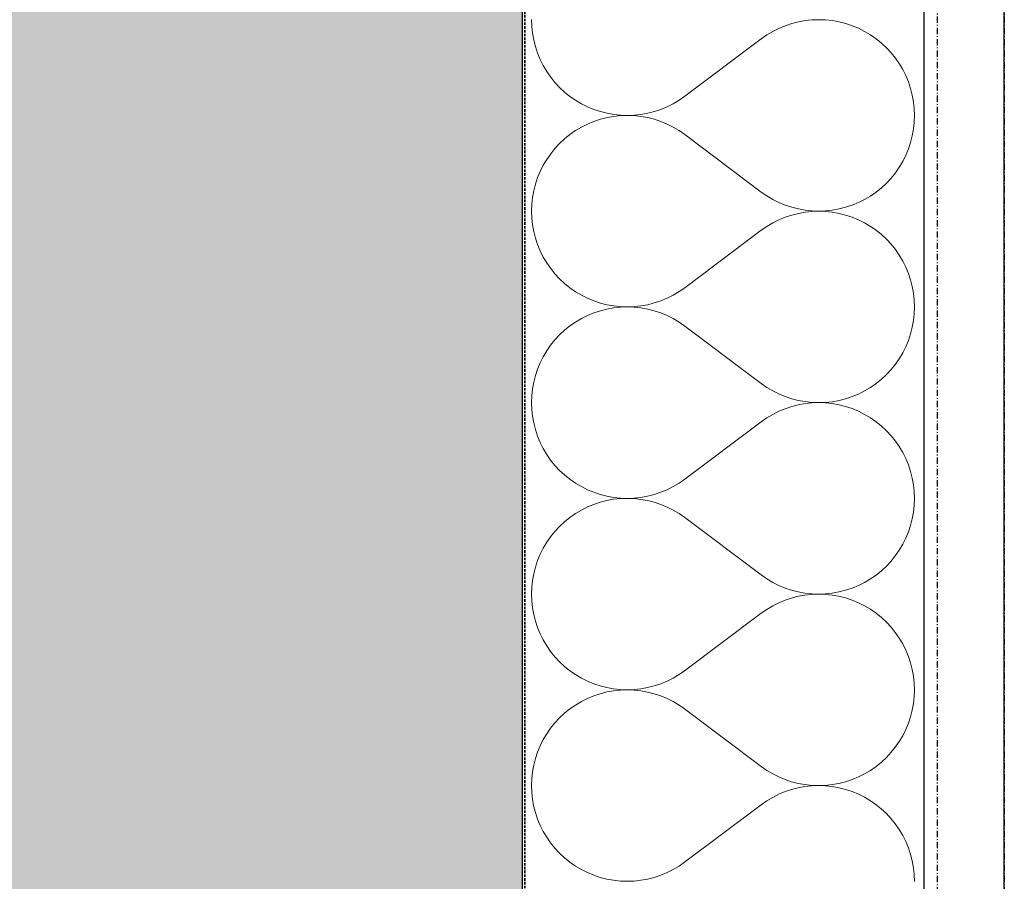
# Model space of a CAD drawing. Header units: millimetres. Extents: x -28017 to 3863, y -4271 to 20239.
# Tile 98 of 105: x -522 to -131, y 876 to 1219. Entities that reach past the tile are written whole.
import ezdxf

# ---------------------------------------------------------------- set-up
doc = ezdxf.new("R2010")
doc.units = ezdxf.units.MM
doc.header["$MEASUREMENT"] = 0
for name, pattern in [('Wipeout_Contour', [1000, 0, -1000]), ('Čerchovaná M', [4.5, 2.5, -0.85, 0.3, -0.85]), ('čárkovaná 3', [1.5, 1, -0.5])]:
    doc.linetypes.add(name, pattern=pattern)
for name, color, linetype in [('5._POHLED ZÁPADNÍ_2_Konstrukce - nenosné', 7, 'Continuous'), ('5._POHLED ZÁPADNÍ_2_Konstrukce - nosné', 7, 'Continuous'), ('5._POHLED ZÁPADNÍ_2_Nové_Konstrukce - nosné', 7, 'Continuous'), ('5._POHLED ZÁPADNÍ_2_Nové_Výplně – Řezové', 7, 'Continuous'), ('5._POHLED ZÁPADNÍ_2_Výplně – Řezové', 7, 'Continuous')]:
    doc.layers.add(name, color=color, linetype=linetype)

# ---------------------------------------------------------------- blocks, each defined once
blk = doc.blocks.new('*X12', base_point=(-28336.19, -5790.34))
at = {"layer": '5._POHLED ZÁPADNÍ_2_Nové_Výplně – Řezové', "color": 21, "linetype": 'Continuous', "lineweight": 20, "true_color": 0xffaaaa}
for p, q in [((-318.71, 1219.09), (-318.62, 1216.37)), ((-209.88, 1218.69), (-212.55, 1218.2)), ((-207.17, 1218.98), (-209.88, 1218.69)), ((-204.45, 1219.08), (-207.17, 1218.98)), ((-201.73, 1218.98), (-204.45, 1219.08)), ((-199.03, 1218.69), (-201.73, 1218.98)), ((-196.35, 1218.21), (-199.03, 1218.69)), ((-318.62, 1216.37), (-318.33, 1213.67)), ((-220.28, 1215.62), (-222.71, 1214.4)), ((-217.77, 1216.67), (-220.28, 1215.62)), ((-215.19, 1217.53), (-217.77, 1216.67)), ((-212.55, 1218.2), (-215.19, 1217.53)), ((-193.72, 1217.54), (-196.35, 1218.21)), ((-191.13, 1216.68), (-193.72, 1217.54)), ((-188.62, 1215.64), (-191.13, 1216.68)), ((-186.19, 1214.42), (-188.62, 1215.64)), ((-318.33, 1213.67), (-317.84, 1210.99)), ((-317.84, 1210.99), (-317.17, 1208.35)), ((-227.29, 1211.46), (-257.77, 1188.61)), ((-225.05, 1213.01), (-227.29, 1211.46)), ((-222.71, 1214.4), (-225.05, 1213.01)), ((-183.85, 1213.03), (-186.19, 1214.42)), ((-181.61, 1211.48), (-183.85, 1213.03)), ((-179.49, 1209.78), (-181.61, 1211.48)), ((-317.17, 1208.35), (-316.31, 1205.77)), ((-177.5, 1207.92), (-179.49, 1209.78)), ((-175.65, 1205.93), (-177.5, 1207.92)), ((-316.31, 1205.77), (-315.27, 1203.26)), ((-315.27, 1203.26), (-314.05, 1200.83)), ((-173.94, 1203.81), (-175.65, 1205.93)), ((-172.39, 1201.58), (-173.94, 1203.81)), ((-314.05, 1200.83), (-312.67, 1198.49)), ((-171, 1199.24), (-172.39, 1201.58)), ((-169.78, 1196.81), (-171, 1199.24)), ((-312.67, 1198.49), (-311.11, 1196.25)), ((-311.11, 1196.25), (-309.41, 1194.14)), ((-168.74, 1194.29), (-169.78, 1196.81)), ((-309.41, 1194.14), (-307.55, 1192.14)), ((-307.55, 1192.14), (-305.56, 1190.29)), ((-167.88, 1191.71), (-168.74, 1194.29)), ((-167.21, 1189.08), (-167.88, 1191.71)), ((-305.56, 1190.29), (-303.44, 1188.58)), ((-303.44, 1188.58), (-301.21, 1187.03)), ((-260, 1187.05), (-257.77, 1188.61)), ((-166.73, 1186.4), (-167.21, 1189.08)), ((-301.21, 1187.03), (-298.87, 1185.65)), ((-298.87, 1185.65), (-296.43, 1184.43)), ((-296.43, 1184.43), (-293.92, 1183.39)), ((-293.92, 1183.39), (-291.34, 1182.53)), ((-269.86, 1182.54), (-267.28, 1183.4)), ((-267.28, 1183.4), (-264.77, 1184.44)), ((-264.77, 1184.44), (-262.34, 1185.66)), ((-262.34, 1185.66), (-260, 1187.05)), ((-166.44, 1183.69), (-166.73, 1186.4)), ((-166.34, 1180.98), (-166.44, 1183.69)), ((-291.34, 1179.46), (-293.92, 1178.6)), ((-291.34, 1182.53), (-288.7, 1181.86)), ((-288.7, 1180.13), (-291.34, 1179.46)), ((-288.7, 1181.86), (-286.02, 1181.38)), ((-286.02, 1180.61), (-288.7, 1180.13)), ((-286.02, 1181.38), (-283.32, 1181.09)), ((-283.32, 1180.9), (-286.02, 1180.61)), ((-283.32, 1181.09), (-280.6, 1180.99)), ((-280.6, 1180.99), (-283.32, 1180.9)), ((-280.6, 1180.99), (-277.88, 1181.09)), ((-277.88, 1180.89), (-280.6, 1180.99)), ((-277.88, 1181.09), (-275.18, 1181.38)), ((-275.18, 1180.6), (-277.88, 1180.89)), ((-275.18, 1181.38), (-272.5, 1181.87)), ((-272.5, 1180.11), (-275.18, 1180.6)), ((-272.5, 1181.87), (-269.86, 1182.54)), ((-269.86, 1179.44), (-272.5, 1180.11)), ((-267.28, 1178.58), (-269.86, 1179.44)), ((-166.44, 1178.26), (-166.34, 1180.98)), ((-298.87, 1176.34), (-301.21, 1174.96)), ((-296.43, 1177.56), (-298.87, 1176.34)), ((-293.92, 1178.6), (-296.43, 1177.56)), ((-264.77, 1177.53), (-267.28, 1178.58)), ((-262.34, 1176.31), (-264.77, 1177.53)), ((-260, 1174.92), (-262.34, 1176.31)), ((-167.21, 1172.87), (-166.73, 1175.55)), ((-166.73, 1175.55), (-166.44, 1178.26)), ((-305.56, 1171.7), (-307.56, 1169.85)), ((-303.44, 1173.4), (-305.56, 1171.7)), ((-301.21, 1174.96), (-303.44, 1173.4)), ((-257.77, 1173.37), (-260, 1174.92)), ((-227.3, 1150.51), (-257.77, 1173.37)), ((-167.88, 1170.24), (-167.21, 1172.87)), ((-309.41, 1167.86), (-311.12, 1165.74)), ((-307.56, 1169.85), (-309.41, 1167.86)), ((-169.79, 1165.14), (-168.74, 1167.66)), ((-168.74, 1167.66), (-167.88, 1170.24)), ((-311.12, 1165.74), (-312.67, 1163.5)), ((-171.01, 1162.71), (-169.79, 1165.14)), ((-314.06, 1161.16), (-315.28, 1158.73)), ((-312.67, 1163.5), (-314.06, 1161.16)), ((-173.95, 1158.14), (-172.39, 1160.37)), ((-172.39, 1160.37), (-171.01, 1162.71)), ((-316.32, 1156.22), (-317.18, 1153.64)), ((-315.28, 1158.73), (-316.32, 1156.22)), ((-177.51, 1154.03), (-175.65, 1156.02)), ((-175.65, 1156.02), (-173.95, 1158.14)), ((-317.18, 1153.64), (-317.85, 1151)), ((-181.62, 1150.47), (-179.5, 1152.18)), ((-179.5, 1152.18), (-177.51, 1154.03)), ((-318.34, 1148.33), (-318.63, 1145.62)), ((-317.85, 1151), (-318.34, 1148.33)), ((-227.3, 1150.51), (-225.06, 1148.95)), ((-225.06, 1148.95), (-222.72, 1147.56)), ((-186.2, 1147.54), (-183.86, 1148.92)), ((-183.86, 1148.92), (-181.62, 1150.47)), ((-318.63, 1145.62), (-318.73, 1142.9)), ((-222.72, 1147.56), (-220.29, 1146.34)), ((-220.29, 1146.34), (-217.78, 1145.3)), ((-217.78, 1145.3), (-215.2, 1144.44)), ((-215.2, 1144.44), (-212.56, 1143.76)), ((-196.36, 1143.75), (-193.73, 1144.42)), ((-193.73, 1144.42), (-191.14, 1145.28)), ((-191.14, 1145.28), (-188.63, 1146.32)), ((-188.63, 1146.32), (-186.2, 1147.54)), ((-318.73, 1142.9), (-318.63, 1140.18)), ((-217.78, 1140.48), (-220.29, 1139.43)), ((-215.2, 1141.34), (-217.78, 1140.48)), ((-212.56, 1142.01), (-215.2, 1141.34)), ((-212.56, 1143.76), (-209.89, 1143.28)), ((-209.89, 1142.49), (-212.56, 1142.01)), ((-209.89, 1143.28), (-207.18, 1142.98)), ((-207.18, 1142.79), (-209.89, 1142.49)), ((-207.18, 1142.98), (-204.46, 1142.89)), ((-204.46, 1142.89), (-207.18, 1142.79)), ((-204.46, 1142.89), (-201.75, 1142.98)), ((-201.75, 1142.79), (-204.46, 1142.89)), ((-201.75, 1142.98), (-199.04, 1143.27)), ((-199.04, 1142.5), (-201.75, 1142.79)), ((-199.04, 1143.27), (-196.36, 1143.75)), ((-196.36, 1142.02), (-199.04, 1142.5)), ((-193.73, 1141.35), (-196.36, 1142.02)), ((-191.14, 1140.49), (-193.73, 1141.35)), ((-188.63, 1139.45), (-191.14, 1140.49)), ((-318.63, 1140.18), (-318.34, 1137.48)), ((-318.34, 1137.48), (-317.86, 1134.8)), ((-225.06, 1136.82), (-227.3, 1135.27)), ((-222.73, 1138.21), (-225.06, 1136.82)), ((-220.29, 1139.43), (-222.73, 1138.21)), ((-186.2, 1138.23), (-188.63, 1139.45)), ((-183.86, 1136.84), (-186.2, 1138.23)), ((-181.62, 1135.29), (-183.86, 1136.84)), ((-317.86, 1134.8), (-317.18, 1132.16)), ((-227.3, 1135.27), (-257.78, 1112.42)), ((-179.5, 1133.59), (-181.62, 1135.29)), ((-177.51, 1131.73), (-179.5, 1133.59)), ((-317.18, 1132.16), (-316.32, 1129.58)), ((-316.32, 1129.58), (-315.28, 1127.07)), ((-175.66, 1129.74), (-177.51, 1131.73)), ((-173.95, 1127.62), (-175.66, 1129.74)), ((-315.28, 1127.07), (-314.06, 1124.64)), ((-314.06, 1124.64), (-312.68, 1122.3)), ((-172.4, 1125.39), (-173.95, 1127.62)), ((-171.01, 1123.05), (-172.4, 1125.39)), ((-312.68, 1122.3), (-311.12, 1120.06)), ((-169.79, 1120.62), (-171.01, 1123.05)), ((-311.12, 1120.06), (-309.42, 1117.94)), ((-309.42, 1117.94), (-307.56, 1115.95)), ((-168.75, 1118.1), (-169.79, 1120.62)), ((-167.89, 1115.52), (-168.75, 1118.1)), ((-307.56, 1115.95), (-305.57, 1114.1)), ((-305.57, 1114.1), (-303.45, 1112.39)), ((-167.22, 1112.89), (-167.89, 1115.52)), ((-166.74, 1110.21), (-167.22, 1112.89)), ((-303.45, 1112.39), (-301.22, 1110.84)), ((-301.22, 1110.84), (-298.88, 1109.46)), ((-298.88, 1109.46), (-296.44, 1108.24)), ((-264.78, 1108.25), (-262.35, 1109.47)), ((-262.35, 1109.47), (-260.01, 1110.86)), ((-260.01, 1110.86), (-257.78, 1112.42)), ((-166.45, 1107.5), (-166.74, 1110.21)), ((-296.44, 1108.24), (-293.93, 1107.2)), ((-293.93, 1107.2), (-291.35, 1106.34)), ((-291.35, 1106.34), (-288.71, 1105.67)), ((-288.71, 1105.67), (-286.03, 1105.19)), ((-286.03, 1105.19), (-283.33, 1104.9)), ((-277.89, 1104.9), (-275.19, 1105.19)), ((-275.19, 1105.19), (-272.51, 1105.68)), ((-272.51, 1105.68), (-269.87, 1106.35)), ((-269.87, 1106.35), (-267.29, 1107.21)), ((-267.29, 1107.21), (-264.78, 1108.25)), ((-166.35, 1104.79), (-166.45, 1107.5)), ((-296.45, 1101.37), (-298.88, 1100.15)), ((-293.93, 1102.41), (-296.45, 1101.37)), ((-291.35, 1103.27), (-293.93, 1102.41)), ((-288.71, 1103.94), (-291.35, 1103.27)), ((-286.04, 1104.42), (-288.71, 1103.94)), ((-283.33, 1104.71), (-286.04, 1104.42)), ((-283.33, 1104.9), (-280.61, 1104.8)), ((-280.61, 1104.8), (-283.33, 1104.71)), ((-280.61, 1104.8), (-277.89, 1104.9)), ((-277.89, 1104.7), (-280.61, 1104.8)), ((-275.19, 1104.41), (-277.89, 1104.7)), ((-272.51, 1103.92), (-275.19, 1104.41)), ((-269.88, 1103.25), (-272.51, 1103.92)), ((-267.29, 1102.39), (-269.88, 1103.25)), ((-264.78, 1101.34), (-267.29, 1102.39)), ((-262.35, 1100.12), (-264.78, 1101.34)), ((-166.74, 1099.36), (-166.45, 1102.07)), ((-166.45, 1102.07), (-166.35, 1104.79)), ((-303.45, 1097.21), (-305.57, 1095.51)), ((-301.22, 1098.76), (-303.45, 1097.21)), ((-298.88, 1100.15), (-301.22, 1098.76)), ((-260.01, 1098.73), (-262.35, 1100.12)), ((-257.78, 1097.18), (-260.01, 1098.73)), ((-227.31, 1074.32), (-257.78, 1097.18)), ((-167.22, 1096.68), (-166.74, 1099.36)), ((-307.57, 1093.66), (-309.42, 1091.67)), ((-305.57, 1095.51), (-307.57, 1093.66)), ((-168.76, 1091.47), (-167.9, 1094.05)), ((-167.9, 1094.05), (-167.22, 1096.68)), ((-311.13, 1089.55), (-312.68, 1087.31)), ((-309.42, 1091.67), (-311.13, 1089.55)), ((-169.8, 1088.95), (-168.76, 1091.47)), ((-312.68, 1087.31), (-314.07, 1084.97)), ((-172.4, 1084.18), (-171.02, 1086.52)), ((-171.02, 1086.52), (-169.8, 1088.95)), ((-315.29, 1082.54), (-316.33, 1080.03)), ((-314.07, 1084.97), (-315.29, 1082.54)), ((-175.67, 1079.83), (-173.96, 1081.95)), ((-173.96, 1081.95), (-172.4, 1084.18)), ((-316.33, 1080.03), (-317.19, 1077.45)), ((-179.51, 1075.99), (-177.52, 1077.84)), ((-177.52, 1077.84), (-175.67, 1079.83)), ((-317.86, 1074.81), (-318.35, 1072.13)), ((-317.19, 1077.45), (-317.86, 1074.81)), ((-227.31, 1074.32), (-225.07, 1072.76)), ((-183.87, 1072.73), (-181.63, 1074.28)), ((-181.63, 1074.28), (-179.51, 1075.99)), ((-318.35, 1072.13), (-318.64, 1069.43)), ((-225.07, 1072.76), (-222.73, 1071.37)), ((-222.73, 1071.37), (-220.3, 1070.15)), ((-220.3, 1070.15), (-217.79, 1069.11)), ((-191.15, 1069.09), (-188.64, 1070.13)), ((-188.64, 1070.13), (-186.21, 1071.34)), ((-186.21, 1071.34), (-183.87, 1072.73)), ((-318.64, 1069.43), (-318.74, 1066.71)), ((-318.74, 1066.71), (-318.64, 1063.99)), ((-217.79, 1069.11), (-215.21, 1068.25)), ((-215.21, 1068.25), (-212.57, 1067.57)), ((-212.58, 1065.82), (-215.21, 1065.15)), ((-209.9, 1066.3), (-212.58, 1065.82)), ((-212.57, 1067.57), (-209.9, 1067.09)), ((-209.9, 1067.09), (-207.19, 1066.79)), ((-207.19, 1066.6), (-209.9, 1066.3)), ((-207.19, 1066.79), (-204.47, 1066.7)), ((-204.47, 1066.7), (-207.19, 1066.6)), ((-204.47, 1066.7), (-201.76, 1066.79)), ((-201.76, 1066.6), (-204.47, 1066.7)), ((-201.76, 1066.79), (-199.05, 1067.08)), ((-199.05, 1066.31), (-201.76, 1066.6)), ((-199.05, 1067.08), (-196.37, 1067.56)), ((-196.37, 1065.83), (-199.05, 1066.31)), ((-196.37, 1067.56), (-193.74, 1068.23)), ((-193.74, 1065.16), (-196.37, 1065.83)), ((-193.74, 1068.23), (-191.15, 1069.09)), ((-318.64, 1063.99), (-318.35, 1061.29)), ((-222.74, 1062.02), (-225.07, 1060.63)), ((-220.3, 1063.24), (-222.74, 1062.02)), ((-217.79, 1064.28), (-220.3, 1063.24)), ((-215.21, 1065.15), (-217.79, 1064.28)), ((-191.16, 1064.3), (-193.74, 1065.16)), ((-188.64, 1063.26), (-191.16, 1064.3)), ((-186.21, 1062.04), (-188.64, 1063.26)), ((-183.87, 1060.65), (-186.21, 1062.04)), ((-318.35, 1061.29), (-317.87, 1058.61)), ((-317.87, 1058.61), (-317.19, 1055.97)), ((-227.31, 1059.08), (-257.79, 1036.23)), ((-225.07, 1060.63), (-227.31, 1059.08)), ((-181.63, 1059.1), (-183.87, 1060.65)), ((-179.51, 1057.4), (-181.63, 1059.1)), ((-317.19, 1055.97), (-316.33, 1053.39)), ((-177.52, 1055.54), (-179.51, 1057.4)), ((-175.67, 1053.55), (-177.52, 1055.54)), ((-316.33, 1053.39), (-315.29, 1050.88)), ((-315.29, 1050.88), (-314.07, 1048.45)), ((-173.96, 1051.43), (-175.67, 1053.55)), ((-172.41, 1049.2), (-173.96, 1051.43)), ((-314.07, 1048.45), (-312.69, 1046.11)), ((-171.02, 1046.86), (-172.41, 1049.2)), ((-169.8, 1044.43), (-171.02, 1046.86)), ((-312.69, 1046.11), (-311.13, 1043.87)), ((-311.13, 1043.87), (-309.43, 1041.75)), ((-168.76, 1041.91), (-169.8, 1044.43)), ((-309.43, 1041.75), (-307.57, 1039.76)), ((-307.57, 1039.76), (-305.58, 1037.91)), ((-167.9, 1039.33), (-168.76, 1041.91)), ((-167.23, 1036.7), (-167.9, 1039.33)), ((-305.58, 1037.91), (-303.46, 1036.2)), ((-303.46, 1036.2), (-301.23, 1034.65)), ((-301.23, 1034.65), (-298.89, 1033.27)), ((-262.36, 1033.28), (-260.02, 1034.67)), ((-260.02, 1034.67), (-257.79, 1036.23)), ((-166.75, 1034.02), (-167.23, 1036.7)), ((-298.89, 1033.27), (-296.45, 1032.05)), ((-296.45, 1032.05), (-293.94, 1031.01)), ((-293.94, 1031.01), (-291.36, 1030.15)), ((-269.89, 1030.16), (-267.3, 1031.02)), ((-267.3, 1031.02), (-264.79, 1032.06)), ((-264.79, 1032.06), (-262.36, 1033.28)), ((-166.46, 1031.31), (-166.75, 1034.02)), ((-166.36, 1028.59), (-166.46, 1031.31)), ((-291.36, 1027.07), (-293.94, 1026.22)), ((-291.36, 1030.15), (-288.72, 1029.48)), ((-288.72, 1027.75), (-291.36, 1027.07)), ((-288.72, 1029.48), (-286.05, 1029)), ((-286.05, 1028.23), (-288.72, 1027.75)), ((-286.05, 1029), (-283.34, 1028.71)), ((-283.34, 1028.52), (-286.05, 1028.23)), ((-283.34, 1028.71), (-280.62, 1028.61)), ((-280.62, 1028.61), (-283.34, 1028.52)), ((-280.62, 1028.61), (-277.9, 1028.71)), ((-277.9, 1028.51), (-280.62, 1028.61)), ((-277.9, 1028.71), (-275.2, 1029)), ((-275.2, 1028.22), (-277.9, 1028.51)), ((-275.2, 1029), (-272.52, 1029.49)), ((-272.52, 1027.73), (-275.2, 1028.22)), ((-272.52, 1029.49), (-269.89, 1030.16)), ((-269.89, 1027.06), (-272.52, 1027.73)), ((-267.31, 1026.2), (-269.89, 1027.06)), ((-166.46, 1025.88), (-166.36, 1028.59)), ((-298.89, 1023.96), (-301.23, 1022.57)), ((-296.46, 1025.18), (-298.89, 1023.96)), ((-293.94, 1026.22), (-296.46, 1025.18)), ((-264.79, 1025.15), (-267.31, 1026.2)), ((-262.36, 1023.93), (-264.79, 1025.15)), ((-260.02, 1022.54), (-262.36, 1023.93)), ((-167.23, 1020.49), (-166.75, 1023.17)), ((-166.75, 1023.17), (-166.46, 1025.88)), ((-305.58, 1019.32), (-307.58, 1017.47)), ((-303.47, 1021.02), (-305.58, 1019.32)), ((-301.23, 1022.57), (-303.47, 1021.02)), ((-257.79, 1020.99), (-260.02, 1022.54)), ((-227.32, 998.13), (-257.79, 1020.99)), ((-167.91, 1017.86), (-167.23, 1020.49)), ((-309.43, 1015.47), (-311.14, 1013.36)), ((-307.58, 1017.47), (-309.43, 1015.47)), ((-169.81, 1012.76), (-168.77, 1015.28)), ((-168.77, 1015.28), (-167.91, 1017.86)), ((-312.69, 1011.12), (-314.08, 1008.78)), ((-311.14, 1013.36), (-312.69, 1011.12)), ((-171.03, 1010.33), (-169.81, 1012.76)), ((-314.08, 1008.78), (-315.3, 1006.35)), ((-173.97, 1005.76), (-172.42, 1007.99)), ((-172.42, 1007.99), (-171.03, 1010.33)), ((-316.34, 1003.84), (-317.2, 1001.26)), ((-315.3, 1006.35), (-316.34, 1003.84)), ((-177.53, 1001.65), (-175.68, 1003.64)), ((-175.68, 1003.64), (-173.97, 1005.76)), ((-317.2, 1001.26), (-317.87, 998.62)), ((-181.64, 998.09), (-179.52, 999.8)), ((-179.52, 999.8), (-177.53, 1001.65)), ((-318.36, 995.94), (-318.65, 993.24)), ((-317.87, 998.62), (-318.36, 995.94)), ((-227.32, 998.13), (-225.08, 996.57)), ((-225.08, 996.57), (-222.75, 995.18)), ((-186.22, 995.15), (-183.88, 996.54)), ((-183.88, 996.54), (-181.64, 998.09)), ((-318.65, 993.24), (-318.75, 990.52)), ((-222.75, 995.18), (-220.31, 993.96)), ((-220.31, 993.96), (-217.8, 992.92)), ((-217.8, 992.92), (-215.22, 992.06)), ((-215.22, 992.06), (-212.59, 991.38)), ((-212.59, 991.38), (-209.91, 990.9)), ((-199.06, 990.89), (-196.38, 991.37)), ((-196.38, 991.37), (-193.75, 992.04)), ((-193.75, 992.04), (-191.17, 992.9)), ((-191.17, 992.9), (-188.65, 993.94)), ((-188.65, 993.94), (-186.22, 995.15)), ((-318.75, 990.52), (-318.65, 987.8)), ((-318.65, 987.8), (-318.36, 985.1)), ((-217.8, 988.09), (-220.31, 987.05)), ((-215.22, 988.95), (-217.8, 988.09)), ((-212.59, 989.63), (-215.22, 988.95)), ((-209.91, 990.11), (-212.59, 989.63)), ((-209.91, 990.9), (-207.2, 990.6)), ((-207.2, 990.41), (-209.91, 990.11)), ((-207.2, 990.6), (-204.49, 990.5)), ((-204.49, 990.5), (-207.2, 990.41)), ((-204.49, 990.5), (-201.77, 990.6)), ((-201.77, 990.41), (-204.49, 990.5)), ((-201.77, 990.6), (-199.06, 990.89)), ((-199.06, 990.12), (-201.77, 990.41)), ((-196.38, 989.64), (-199.06, 990.12)), ((-193.75, 988.97), (-196.38, 989.64)), ((-191.17, 988.11), (-193.75, 988.97)), ((-188.65, 987.07), (-191.17, 988.11)), ((-318.36, 985.1), (-317.88, 982.42)), ((-225.09, 984.44), (-227.32, 982.89)), ((-222.75, 985.83), (-225.09, 984.44)), ((-220.31, 987.05), (-222.75, 985.83)), ((-186.22, 985.85), (-188.65, 987.07)), ((-183.88, 984.46), (-186.22, 985.85)), ((-181.64, 982.91), (-183.88, 984.46)), ((-317.88, 982.42), (-317.2, 979.78)), ((-317.2, 979.78), (-316.34, 977.2)), ((-227.32, 982.89), (-257.8, 960.04)), ((-179.53, 981.21), (-181.64, 982.91)), ((-177.53, 979.35), (-179.53, 981.21)), ((-316.34, 977.2), (-315.3, 974.69)), ((-175.68, 977.36), (-177.53, 979.35)), ((-173.97, 975.24), (-175.68, 977.36)), ((-315.3, 974.69), (-314.09, 972.26)), ((-314.09, 972.26), (-312.7, 969.92)), ((-172.42, 973.01), (-173.97, 975.24)), ((-171.03, 970.67), (-172.42, 973.01)), ((-312.7, 969.92), (-311.15, 967.68)), ((-169.81, 968.24), (-171.03, 970.67)), ((-168.77, 965.72), (-169.81, 968.24)), ((-311.15, 967.68), (-309.44, 965.56)), ((-309.44, 965.56), (-307.58, 963.57)), ((-167.91, 963.14), (-168.77, 965.72)), ((-307.58, 963.57), (-305.59, 961.72)), ((-305.59, 961.72), (-303.47, 960.01)), ((-303.47, 960.01), (-301.24, 958.46)), ((-260.03, 958.48), (-257.8, 960.04)), ((-167.24, 960.51), (-167.91, 963.14)), ((-166.76, 957.83), (-167.24, 960.51)), ((-301.24, 958.46), (-298.9, 957.07)), ((-298.9, 957.07), (-296.47, 955.86)), ((-264.8, 955.87), (-262.37, 957.09)), ((-262.37, 957.09), (-260.03, 958.48)), ((-166.47, 955.12), (-166.76, 957.83)), ((-296.47, 955.86), (-293.95, 954.82)), ((-293.95, 954.82), (-291.37, 953.96)), ((-291.37, 953.96), (-288.73, 953.29)), ((-288.73, 953.29), (-286.06, 952.81)), ((-286.06, 952.81), (-283.35, 952.52)), ((-283.35, 952.33), (-286.06, 952.04)), ((-283.35, 952.52), (-280.63, 952.42)), ((-280.63, 952.42), (-283.35, 952.33)), ((-280.63, 952.42), (-277.91, 952.52)), ((-277.91, 952.32), (-280.63, 952.42)), ((-277.91, 952.52), (-275.21, 952.81)), ((-275.21, 952.03), (-277.91, 952.32)), ((-275.21, 952.81), (-272.53, 953.3)), ((-272.53, 953.3), (-269.9, 953.97)), ((-269.9, 953.97), (-267.32, 954.83)), ((-267.32, 954.83), (-264.8, 955.87)), ((-166.37, 952.4), (-166.47, 955.12)), ((-166.47, 949.69), (-166.37, 952.4)), ((-296.47, 948.99), (-298.9, 947.77)), ((-293.95, 950.03), (-296.47, 948.99)), ((-291.37, 950.88), (-293.95, 950.03)), ((-288.73, 951.56), (-291.37, 950.88)), ((-286.06, 952.04), (-288.73, 951.56)), ((-272.53, 951.54), (-275.21, 952.03)), ((-269.9, 950.87), (-272.53, 951.54)), ((-267.32, 950.01), (-269.9, 950.87)), ((-264.8, 948.96), (-267.32, 950.01)), ((-262.37, 947.74), (-264.8, 948.96)), ((-166.76, 946.98), (-166.47, 949.69)), ((-303.48, 944.83), (-305.59, 943.13)), ((-301.24, 946.38), (-303.48, 944.83)), ((-298.9, 947.77), (-301.24, 946.38)), ((-260.03, 946.35), (-262.37, 947.74)), ((-257.8, 944.8), (-260.03, 946.35)), ((-227.33, 921.94), (-257.8, 944.8)), ((-167.24, 944.3), (-166.76, 946.98)), ((-307.59, 941.27), (-309.44, 939.28)), ((-305.59, 943.13), (-307.59, 941.27)), ((-168.78, 939.09), (-167.92, 941.67)), ((-167.92, 941.67), (-167.24, 944.3)), ((-311.15, 937.17), (-312.7, 934.93)), ((-309.44, 939.28), (-311.15, 937.17)), ((-171.04, 934.14), (-169.82, 936.57)), ((-169.82, 936.57), (-168.78, 939.09)), ((-314.09, 932.59), (-315.31, 930.16)), ((-312.7, 934.93), (-314.09, 932.59)), ((-172.43, 931.8), (-171.04, 934.14)), ((-315.31, 930.16), (-316.35, 927.65)), ((-175.69, 927.45), (-173.98, 929.57)), ((-173.98, 929.57), (-172.43, 931.8)), ((-317.21, 925.07), (-317.88, 922.43)), ((-316.35, 927.65), (-317.21, 925.07)), ((-179.53, 923.61), (-177.54, 925.46)), ((-177.54, 925.46), (-175.69, 927.45)), ((-317.88, 922.43), (-318.37, 919.75)), ((-227.33, 921.94), (-225.09, 920.38)), ((-183.89, 920.35), (-181.65, 921.9)), ((-181.65, 921.9), (-179.53, 923.61)), ((-318.66, 917.05), (-318.76, 914.33)), ((-318.37, 919.75), (-318.66, 917.05)), ((-225.09, 920.38), (-222.76, 918.99)), ((-222.76, 918.99), (-220.32, 917.77)), ((-220.32, 917.77), (-217.81, 916.73)), ((-191.18, 916.71), (-188.66, 917.75)), ((-188.66, 917.75), (-186.23, 918.96)), ((-186.23, 918.96), (-183.89, 920.35)), ((-318.76, 914.33), (-318.66, 911.61)), ((-217.81, 916.73), (-215.23, 915.87)), ((-215.23, 915.87), (-212.6, 915.19)), ((-212.6, 913.44), (-215.23, 912.76)), ((-212.6, 915.19), (-209.92, 914.71)), ((-209.92, 913.92), (-212.6, 913.44)), ((-209.92, 914.71), (-207.21, 914.41)), ((-207.21, 914.22), (-209.92, 913.92)), ((-207.21, 914.41), (-204.5, 914.31)), ((-204.5, 914.31), (-207.21, 914.22)), ((-204.5, 914.31), (-201.78, 914.41)), ((-201.78, 914.22), (-204.5, 914.31)), ((-201.78, 914.41), (-199.07, 914.7)), ((-199.07, 913.93), (-201.78, 914.22)), ((-199.07, 914.7), (-196.39, 915.18)), ((-196.39, 913.45), (-199.07, 913.93)), ((-196.39, 915.18), (-193.76, 915.85)), ((-193.76, 912.78), (-196.39, 913.45)), ((-193.76, 915.85), (-191.18, 916.71)), ((-318.66, 911.61), (-318.37, 908.91)), ((-222.76, 909.64), (-225.1, 908.25)), ((-220.33, 910.86), (-222.76, 909.64)), ((-217.81, 911.9), (-220.33, 910.86)), ((-215.23, 912.76), (-217.81, 911.9)), ((-191.18, 911.92), (-193.76, 912.78)), ((-188.66, 910.88), (-191.18, 911.92)), ((-186.23, 909.66), (-188.66, 910.88)), ((-183.89, 908.27), (-186.23, 909.66)), ((-318.37, 908.91), (-317.89, 906.23)), ((-317.89, 906.23), (-317.21, 903.59)), ((-227.33, 906.7), (-257.81, 883.85)), ((-225.1, 908.25), (-227.33, 906.7)), ((-181.65, 906.72), (-183.89, 908.27)), ((-179.54, 905.01), (-181.65, 906.72)), ((-317.21, 903.59), (-316.36, 901.01)), ((-177.54, 903.16), (-179.54, 905.01)), ((-175.69, 901.17), (-177.54, 903.16)), ((-316.36, 901.01), (-315.31, 898.5)), ((-315.31, 898.5), (-314.1, 896.07)), ((-173.98, 899.05), (-175.69, 901.17)), ((-172.43, 896.82), (-173.98, 899.05)), ((-314.1, 896.07), (-312.71, 893.73)), ((-312.71, 893.73), (-311.16, 891.49)), ((-171.04, 894.48), (-172.43, 896.82)), ((-169.82, 892.05), (-171.04, 894.48)), ((-311.16, 891.49), (-309.45, 889.37)), ((-168.78, 889.53), (-169.82, 892.05)), ((-167.92, 886.95), (-168.78, 889.53)), ((-309.45, 889.37), (-307.59, 887.38)), ((-307.59, 887.38), (-305.6, 885.53)), ((-167.25, 884.31), (-167.92, 886.95)), ((-305.6, 885.53), (-303.48, 883.82)), ((-303.48, 883.82), (-301.25, 882.27)), ((-301.25, 882.27), (-298.91, 880.88)), ((-262.38, 880.9), (-260.04, 882.29)), ((-260.04, 882.29), (-257.81, 883.85)), ((-166.77, 881.64), (-167.25, 884.31)), ((-166.48, 878.93), (-166.77, 881.64)), ((-298.91, 880.88), (-296.48, 879.67)), ((-296.48, 879.67), (-293.96, 878.63)), ((-293.96, 878.63), (-291.38, 877.77)), ((-291.38, 877.77), (-288.74, 877.1)), ((-272.54, 877.11), (-269.91, 877.78)), ((-269.91, 877.78), (-267.33, 878.64)), ((-267.33, 878.64), (-264.81, 879.68)), ((-264.81, 879.68), (-262.38, 880.9)), ((-166.38, 876.21), (-166.48, 878.93)), ((-288.74, 877.1), (-286.07, 876.62)), ((-286.07, 876.62), (-283.36, 876.33)), ((-283.36, 876.33), (-280.64, 876.23)), ((-280.64, 876.23), (-277.92, 876.33)), ((-277.92, 876.33), (-275.22, 876.62)), ((-275.22, 876.62), (-272.54, 877.11))]:
    blk.add_line(p, q, dxfattribs=at)

msp = doc.modelspace()

# ---------------------------------------------------------------- hatches: boundary and pattern name
at = {"layer": '5._POHLED ZÁPADNÍ_2_Výplně – Řezové', "linetype": 'Continuous', "lineweight": 13}
for points in [[(-1191.69, 1200.11), (-321.69, 1199.98), (-321.69, 2176.29), (-1191.69, 2176.29)], [(-1191.69, 1200.11), (-321.69, 349.98), (-321.69, 1199.98)]]:
    msp.add_hatch(color=254, dxfattribs=at).paths.add_polyline_path(points)

# ---------------------------------------------------------------- linework, layer by layer
at = {"layer": '5._POHLED ZÁPADNÍ_2_Konstrukce - nosné', "color": 7, "linetype": 'Continuous', "lineweight": 50, "flags": 128}
msp.add_lwpolyline([(-321.69, 349.98), (-321.69, 2176.29)], dxfattribs=at)
at = {"layer": '5._POHLED ZÁPADNÍ_2_Nové_Konstrukce - nosné', "color": 1, "linetype": 'Čerchovaná M', "lineweight": 25}
for p, q in [((-130.77, 18117.85), (-130.77, 194.27)), ((-130.68, 18117.85), (-130.68, 194.27))]:
    msp.add_line(p, q, dxfattribs=at)
at = {"layer": '5._POHLED ZÁPADNÍ_2_Nové_Konstrukce - nosné', "color": 1, "linetype": 'Čerchovaná M', "lineweight": 25, "flags": 128}
for points in [[(-157.33, 18117.85), (-157.33, 194.27)], [(-130.59, 194.27), (-130.59, 18117.85)]]:
    msp.add_lwpolyline(points, dxfattribs=at)

# ---------------------------------------------------------------- next in the draw order: wipeouts: each hides what was drawn before it
at = {"color": 254, "linetype": 'Wipeout_Contour', "lineweight": 0, "ltscale": 7445.039207}
msp.add_wipeout([(-322.65, 349.97), (-162.65, 349.95), (-162.39, 2176.68), (-312.39, 2176.7), (-322.39, 2176.7)], dxfattribs=at).dxf.layer = '5._POHLED ZÁPADNÍ_2_Nové_Výplně – Řezové'

# ---------------------------------------------------------------- next in the draw order: linework, layer by layer
at = {"layer": '5._POHLED ZÁPADNÍ_2_Konstrukce - nenosné', "color": 7, "linetype": 'čárkovaná 3', "lineweight": 35}
msp.add_line((-321.45, 349.97), (-321.45, 17970.06), dxfattribs=at)
at = {"layer": '5._POHLED ZÁPADNÍ_2_Nové_Konstrukce - nosné', "color": 1, "linetype": 'Continuous', "lineweight": 25, "flags": 128}
for points in [[(-322.39, 2176.7), (-322.65, 349.97)], [(-162.65, 349.95), (-162.39, 2176.68)]]:
    msp.add_lwpolyline(points, dxfattribs=at)

# ---------------------------------------------------------------- next in the draw order: block references
at = {"layer": '5._POHLED ZÁPADNÍ_2_Konstrukce - nenosné', "color": 9, "linetype": 'Continuous', "lineweight": 13}
msp.add_blockref('*X12', (-28336.19, -5790.34), dxfattribs=at)

doc.saveas('drawing.dxf')
